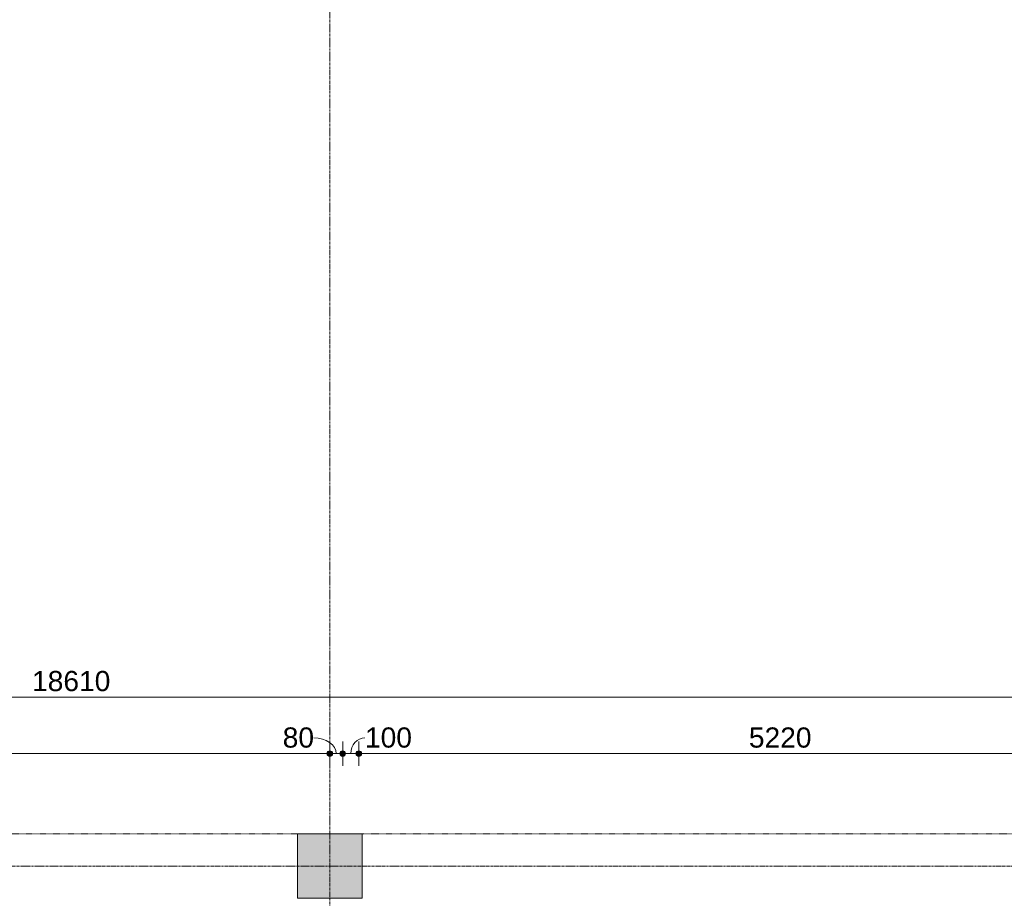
# Model space of a CAD drawing. Header units: millimetres. Extents: x 24475 to 74671, y -6152 to 32037.
# Tile 21 of 36: x 48638 to 54741, y 16000 to 21444. Entities that reach past the tile are written whole.
import ezdxf

# ---------------------------------------------------------------- set-up
doc = ezdxf.new("R2010")
doc.units = ezdxf.units.MM
doc.linetypes.add('Dash', pattern=[6.35, 3.175, -3.175])
doc.linetypes.add('stramien', pattern=[22.225, 12.7, -3.175, 3.175, -3.175])
doc.layers.add('00_Algemeen', color=7, linetype='Continuous', lineweight=9, true_color=0x00a600)
doc.layers.add('00_Algemeen-50', color=7, linetype='Continuous', lineweight=9)
doc.layers.add('25_Metaalconstructiewerk', color=7, linetype='Continuous', lineweight=9)
doc.styles.add('Arial_1', font='arial.ttf', dxfattribs={"height": 125})
doc.dimstyles.new('00_AEE_maatvoering_2_5mm', dxfattribs={"dimscale": 304.8, "dimtxt": 127.532425, "dimasz": 0.459318, "dimexe": 0.246063, "dimexo": 0.0625, "dimgap": 0, "dimtad": 1, "dimdec": 0, "dimzin": 0, "dimdsep": 46, "dimtxsty": 'Arial_1', "dimblk1": 'DOTSMALL', "dimblk2": 'DOTSMALL', "dimsah": 1, "dimcen": 0.09, "dimdle": 0.246063, "dimazin": 0, "dimtfac": 1, "dimtdec": 4, "dimtix": 1, "dimtmove": 0, "dimatfit": 3, "dimfxl": 0.246063, "dimfxlon": 1, "dimtvp": 1, "dimtolj": 1, "dimtzin": 0, "dimarcsym": 2})
doc.dimstyles.new('00_AEE_maatvoering_2_5mm_1', dxfattribs={"dimscale": 304.8, "dimtxt": 127.532425, "dimasz": 0.459318, "dimexe": 0.246063, "dimexo": 0.0625, "dimgap": 0, "dimtad": 1, "dimdec": 0, "dimzin": 0, "dimdsep": 46, "dimtxsty": 'Arial_1', "dimblk1": 'DOTSMALL', "dimblk2": 'DOTSMALL', "dimsah": 1, "dimcen": 0.09, "dimdle": 0.246063, "dimazin": 0, "dimtfac": 1, "dimtdec": 4, "dimtix": 1, "dimtmove": 1, "dimatfit": 3, "dimfxl": 0.246063, "dimfxlon": 1, "dimtvp": 1, "dimtolj": 1, "dimtzin": 0, "dimarcsym": 2})

# ---------------------------------------------------------------- blocks, each defined once
blk = doc.blocks.new('Direct Shape - 2410-10368 v1 - IFC-model constructie _zonder onderbouw_ _MM21228_-1202152-02 tweede verdieping - D')
at = {"layer": '25_Metaalconstructiewerk'}
blk.add_hatch(color=256, dxfattribs=at).paths.add_polyline_path([(200, -200), (200, 200), (-200, 200), (-200, -200)])
for p, q in [((200, 200), (-200, 200)), ((-200, 200), (-200, -200)), ((200, -200), (200, 200)), ((-200, -200), (200, -200))]:
    blk.add_line(p, q, dxfattribs=at)
blk = doc.blocks.new('Direct Shape - NLRS_28_SC_TLB_kolom vierkant prefab_gen_AT_kolom vierkant_gen_lxb 400x400_800422-1202328-02 tweede verdieping - D')
blk.add_blockref('Direct Shape - 2410-10368 v1 - IFC-model constructie _zonder onderbouw_ _MM21228_-1202152-02 tweede verdieping - D', (0, 0))
blk = doc.blocks.new('2410-10368 v1 - IFC-model constructie _zonder onderbouw_ _MM21228__ifc-1-02 tweede verdieping - D')
at = {"layer": '25_Metaalconstructiewerk', "lineweight": 9}
blk.add_blockref('Direct Shape - NLRS_28_SC_TLB_kolom vierkant prefab_gen_AT_kolom vierkant_gen_lxb 400x400_800422-1202328-02 tweede verdieping - D', (54000, 16200), dxfattribs=at)
blk = doc.blocks.new('DIMBLOCK33-02 tweede verdieping - D')
at = {"layer": '00_Algemeen-50', "transparency": 16777216}
h = blk.add_hatch(color=256, dxfattribs=at)
edge = h.paths.add_edge_path()
edge.add_arc((39650, 17246.5), 17.5, 0, 360)
h = blk.add_hatch(color=256, dxfattribs=at)
edge = h.paths.add_edge_path()
edge.add_arc((58260, 17246.5), 17.5, 0, 360)
for p, q in [((39650, 17246.5), (39650, 17321.5)), ((58260, 17246.5), (58260, 17321.5)), ((39650, 17246.5), (58260, 17246.5)), ((39650, 17246.5), (39650, 17171.5)), ((58260, 17246.5), (58260, 17171.5))]:
    blk.add_line(p, q, dxfattribs=at)
for centre in [(39650, 17246.5), (58260, 17246.5)]:
    blk.add_circle(centre, 17.5, dxfattribs=at)
at = {"layer": '00_Algemeen-50', "color": 0, "transparency": 16777216, "insert": (48714.6, 17408.8), "char_height": 125, "width": 576.839, "attachment_point": 1, "line_spacing_factor": 0.941778, "style": 'Arial_1'}
blk.add_mtext('18610', dxfattribs=at)
blk = doc.blocks.new('_DotSmall')
at = {"color": 0, "linetype": 'ByBlock', "const_width": 0.5}
blk.add_lwpolyline([(-0.0625, 0, 1), (0.0625, 0, 1)], format="xyb", close=True, dxfattribs=at)
blk = doc.blocks.new('DIMBLOCK111-02 tweede verdieping - D')
at = {"layer": '00_Algemeen-50', "transparency": 16777216}
h = blk.add_hatch(color=256, dxfattribs=at)
edge = h.paths.add_edge_path()
edge.add_arc((45160, 16896.5), 17.5, 0, 360)
h = blk.add_hatch(color=256, dxfattribs=at)
edge = h.paths.add_edge_path()
edge.add_arc((50560, 16896.5), 17.5, 0, 360)
for p, q in [((45160, 16896.5), (45160, 16971.5)), ((50560, 16896.5), (50560, 16971.5)), ((45160, 16896.5), (50560, 16896.5)), ((45160, 16896.5), (45160, 16821.5)), ((50560, 16896.5), (50560, 16821.5))]:
    blk.add_line(p, q, dxfattribs=at)
for centre in [(45160, 16896.5), (50560, 16896.5)]:
    blk.add_circle(centre, 17.5, dxfattribs=at)
at = {"layer": '00_Algemeen-50', "color": 0, "transparency": 16777216, "insert": (47667.7, 17058.8), "char_height": 125, "width": 461.471, "attachment_point": 1, "line_spacing_factor": 0.941778, "style": 'Arial_1'}
blk.add_mtext('5400', dxfattribs=at)
blk = doc.blocks.new('DIMBLOCK112-02 tweede verdieping - D')
at = {"layer": '00_Algemeen-50', "transparency": 16777216}
h = blk.add_hatch(color=256, dxfattribs=at)
edge = h.paths.add_edge_path()
edge.add_arc((50560, 16896.5), 17.5, 0, 360)
h = blk.add_hatch(color=256, dxfattribs=at)
edge = h.paths.add_edge_path()
edge.add_arc((50640, 16896.5), 17.5, 0, 360)
for p, q in [((50560, 16896.5), (50560, 16971.5)), ((50640, 16896.5), (50640, 16971.5)), ((50560, 16896.5), (50640, 16896.5)), ((50560, 16896.5), (50560, 16821.5)), ((50640, 16896.5), (50640, 16821.5))]:
    blk.add_line(p, q, dxfattribs=at)
for centre in [(50560, 16896.5), (50640, 16896.5)]:
    blk.add_circle(centre, 17.5, dxfattribs=at)
blk.add_ellipse((50460.5, 16896.5), major_axis=(139.5, 0), ratio=0.703375, start_param=0, end_param=1.570796, dxfattribs=at)
at = {"layer": '00_Algemeen-50', "color": 0, "transparency": 16777216, "insert": (50268.2, 17058.8), "char_height": 125, "width": 230.736, "attachment_point": 1, "line_spacing_factor": 0.941778, "style": 'Arial_1'}
blk.add_mtext('80', dxfattribs=at)
blk = doc.blocks.new('DIMBLOCK113-02 tweede verdieping - D')
at = {"layer": '00_Algemeen-50', "transparency": 16777216}
h = blk.add_hatch(color=256, dxfattribs=at)
edge = h.paths.add_edge_path()
edge.add_arc((50640, 16896.5), 17.5, 0, 360)
h = blk.add_hatch(color=256, dxfattribs=at)
edge = h.paths.add_edge_path()
edge.add_arc((50740, 16896.5), 17.5, 0, 360)
for p, q in [((50640, 16896.5), (50640, 16971.5)), ((50740, 16896.5), (50740, 16971.5)), ((50640, 16896.5), (50740, 16896.5)), ((50640, 16896.5), (50640, 16821.5)), ((50740, 16896.5), (50740, 16821.5))]:
    blk.add_line(p, q, dxfattribs=at)
for centre in [(50640, 16896.5), (50740, 16896.5)]:
    blk.add_circle(centre, 17.5, dxfattribs=at)
blk.add_ellipse((50778.2, 16896.5), major_axis=(0, 98.1), ratio=0.899281, start_param=0, end_param=1.570796, dxfattribs=at)
at = {"layer": '00_Algemeen-50', "color": 0, "transparency": 16777216, "insert": (50778.2, 17058.8), "char_height": 125, "width": 346.103, "attachment_point": 1, "line_spacing_factor": 0.941778, "style": 'Arial_1'}
blk.add_mtext('100', dxfattribs=at)
blk = doc.blocks.new('DIMBLOCK114-02 tweede verdieping - D')
at = {"layer": '00_Algemeen-50', "transparency": 16777216}
h = blk.add_hatch(color=256, dxfattribs=at)
edge = h.paths.add_edge_path()
edge.add_arc((50740, 16896.5), 17.5, 0, 360)
h = blk.add_hatch(color=256, dxfattribs=at)
edge = h.paths.add_edge_path()
edge.add_arc((55960, 16896.5), 17.5, 0, 360)
for p, q in [((50740, 16896.5), (50740, 16971.5)), ((55960, 16896.5), (55960, 16971.5)), ((50740, 16896.5), (55960, 16896.5)), ((50740, 16896.5), (50740, 16821.5)), ((55960, 16896.5), (55960, 16821.5))]:
    blk.add_line(p, q, dxfattribs=at)
for centre in [(50740, 16896.5), (55960, 16896.5)]:
    blk.add_circle(centre, 17.5, dxfattribs=at)
at = {"layer": '00_Algemeen-50', "color": 0, "transparency": 16777216, "insert": (53157.7, 17058.8), "char_height": 125, "width": 461.471, "attachment_point": 1, "line_spacing_factor": 0.941778, "style": 'Arial_1'}
blk.add_mtext('5220', dxfattribs=at)

msp = doc.modelspace()

# ---------------------------------------------------------------- linework, layer by layer
at = {"layer": '00_Algemeen', "color": 150, "linetype": 'stramien', "true_color": 0x0080ff}
for p, q in [((50560, -4950.1), (50560, 31736.6)), ((74371.4, 16200), (25788, 16200))]:
    msp.add_line(p, q, dxfattribs=at)
at = {"layer": '00_Algemeen', "color": 7, "linetype": 'Dash'}
for p, q in [((50360, 16400), (45360, 16400)), ((55760, 16400), (50760, 16400))]:
    msp.add_line(p, q, dxfattribs=at)

# ---------------------------------------------------------------- block references
at = {"lineweight": 5}
msp.add_blockref('2410-10368 v1 - IFC-model constructie _zonder onderbouw_ _MM21228__ifc-1-02 tweede verdieping - D', (-3440, 0), dxfattribs=at)

# ---------------------------------------------------------------- dimensions: what is measured, and where the dimension line sits
at = {"layer": '00_Algemeen', "color": 7}
for base, p1, p2, override, picture, middle in [((58260, 17246.5), (39650, 17321.5), (58260, 17321.5), {"dimpost": '<>', "dimfxl": 18610}, 'DIMBLOCK33-02 tweede verdieping - D', (48955, 17310.3)), ((50560, 16896.5), (45160, 16971.5), (50560, 16971.5), {"dimpost": '<>', "dimfxl": 5400}, 'DIMBLOCK111-02 tweede verdieping - D', (47860, 16960.3)), ((55960, 16896.5), (50740, 16971.5), (55960, 16971.5), {"dimpost": '<>', "dimfxl": 5220.000001}, 'DIMBLOCK114-02 tweede verdieping - D', (53350, 16960.3))]:
    dim = msp.add_linear_dim(base=base, p1=p1, p2=p2, dimstyle='00_AEE_maatvoering_2_5mm', override=override, dxfattribs=at)
    dim.commit()
    dim.dimension.update_dxf_attribs({"geometry": picture, "text_midpoint": middle})
for base, p1, p2, override, picture, middle in [((50640, 16896.5), (50560, 16971.5), (50640, 16971.5), {"dimpost": '<>', "dimfxl": 79.999999}, 'DIMBLOCK112-02 tweede verdieping - D', (50383.6, 16975.5)), ((50740, 16896.5), (50640, 16971.5), (50740, 16971.5), {"dimpost": '<>', "dimfxl": 100}, 'DIMBLOCK113-02 tweede verdieping - D', (50951.3, 16975.5))]:
    dim = msp.add_linear_dim(base=base, p1=p1, p2=p2, dimstyle='00_AEE_maatvoering_2_5mm_1', override=override, dxfattribs=at)
    dim.commit()
    dim.dimension.update_dxf_attribs({"geometry": picture, "text_midpoint": middle, "dimtype": 160})

doc.saveas('drawing.dxf')
